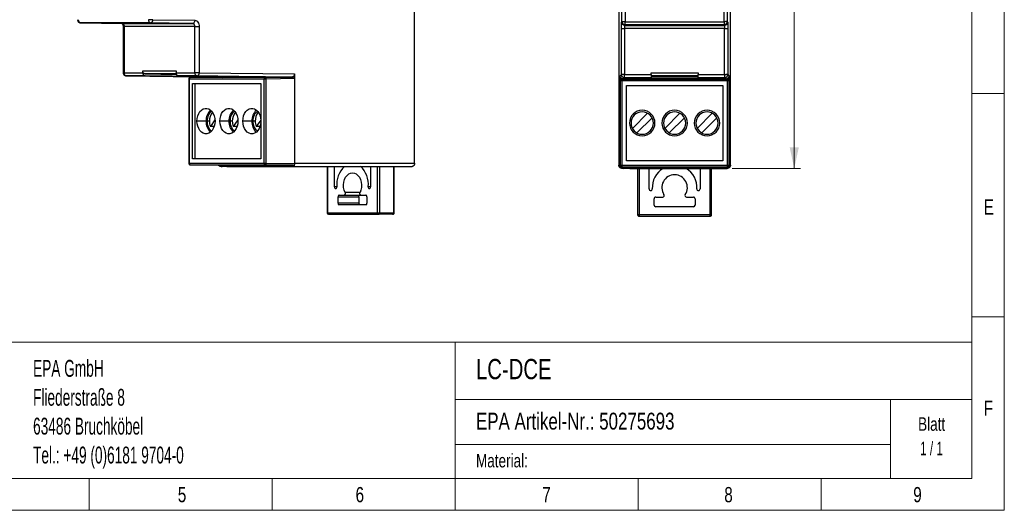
# Model space of a CAD drawing. Header units: millimetres. Extents: x 5 to 292, y 5 to 204.
# Tile 2 of 3: x 138 to 292, y 5 to 82. Entities that reach past the tile are written whole.
import ezdxf

# ---------------------------------------------------------------- set-up
doc = ezdxf.new("R2010")
doc.units = ezdxf.units.MM
doc.styles.add('SLDTEXTSTYLE0', font='TXT', dxfattribs={"width": 0.75})
doc.styles.add('SLDTEXTSTYLE1', font='TXT', dxfattribs={"width": 0.605})
doc.styles.add('SLDTEXTSTYLE2', font='TXT', dxfattribs={"width": 0.65})
doc.dimstyles.new('SLDDIMSTYLE0', dxfattribs={"dimtxt": 3.5, "dimasz": 3.302, "dimexe": 0, "dimexo": 0.0625, "dimgap": 0.875, "dimtad": 1, "dimrnd": 1e-09, "dimzin": 12, "dimdsep": 46, "dimtxsty": 'SLDTEXTSTYLE0', "dimsah": 1, "dimcen": 0.09, "dimadec": 0, "dimazin": 3, "dimtfac": 1, "dimtofl": 0, "dimtmove": 0, "dimatfit": 3, "dimfxl": 0, "dimfrac": 2, "dimtolj": 1, "dimtzin": 12, "dimarcsym": 0})

# ---------------------------------------------------------------- blocks, each defined once
blk = doc.blocks.new('SW_NOTE_0')
at = {"color": 0, "linetype": 'Continuous', "lineweight": 0, "attachment_point": 1, "style": 'SLDTEXTSTYLE1'}
for s, insert, char_height in [('EPA GmbH', (0, 3.41), 2.646), ('Fliederstraße 8', (0, -1.12), 2.6458), ('63486 Bruchköbel', (0, -5.64), 2.6458), ('Tel.: +49 (0)6181 9704-0', (0, -10.17), 2.6458)]:
    blk.add_mtext(s, dxfattribs=dict(at, insert=insert, char_height=char_height))
blk = doc.blocks.new('SW_NOTE_0_1')
at = {"color": 0, "linetype": 'Continuous', "lineweight": 0, "char_height": 2.117, "attachment_point": 2}
for s, insert, style in [('Blatt', (2.98, 2.73), 'SLDTEXTSTYLE0'), ('1 / 1', (2.96, -1.09), 'SLDTEXTSTYLE2')]:
    blk.add_mtext(s, dxfattribs=dict(at, insert=insert, style=style))
blk = doc.blocks.new('_D_9')
at = {"color": 7, "linetype": 'Continuous', "lineweight": 0}
for p, q in [((249.92, 148.87), (260.43, 148.87)), ((259.43, 148.87), (259.43, 58.87)), ((249.7, 58.87), (260.43, 58.87))]:
    blk.add_line(p, q, dxfattribs=at)
at = {"color": 7, "linetype": 'Continuous', "lineweight": 18}
for points in [[(259.43, 148.87), (258.71, 145.57), (260.15, 145.57)], [(259.43, 58.87), (260.15, 62.17), (258.71, 62.17)]]:
    blk.add_solid(points, dxfattribs=at)
at = {"color": 7, "linetype": 'Continuous', "lineweight": 18, "insert": (254.92, 98.05), "char_height": 3.5, "attachment_point": 1, "rotation": 90, "style": 'SLDTEXTSTYLE0'}
blk.add_mtext('90,00', dxfattribs=at)

msp = doc.modelspace()

# ---------------------------------------------------------------- linework, layer by layer
at = {"color": 8, "linetype": 'Continuous', "lineweight": 18}
for p, q in [((292.364, 203.875), (292.364, 5.304)), ((287.297, 10.304), (287.297, 198.875)), ((287.297, 70.594), (292.364, 70.594)), ((287.297, 35.594), (292.364, 35.594)), ((10.486, 31.628), (287.297, 31.628)), ((206.255, 31.628), (206.255, 10.304)), ((206.255, 22.674), (287.297, 22.674)), ((274.51, 22.674), (274.51, 10.304)), ((206.255, 15.617), (274.51, 15.617)), ((10.486, 10.304), (287.297, 10.304)), ((148.892, 10.304), (148.892, 5.304)), ((177.564, 10.304), (177.564, 5.304)), ((206.264, 10.304), (206.264, 5.304)), ((234.964, 10.304), (234.964, 5.304)), ((263.664, 10.304), (263.664, 5.304)), ((5.419, 5.304), (292.364, 5.304))]:
    msp.add_line(p, q, dxfattribs=at)
at = {"color": 7, "linetype": 'Continuous', "lineweight": 25}
for p, q in [((232.424, 81.854), (232.424, 125.885)), ((232.924, 125.885), (232.924, 81.854)), ((248.421, 81.854), (248.421, 125.885)), ((248.921, 125.885), (248.921, 81.854)), ((199.897, 59.677), (199.897, 84.739)), ((231.923, 84.432), (231.923, 59.369)), ((249.423, 59.369), (249.423, 84.432)), ((158.881, 82.162), (165.449, 82.081)), ((232.344, 81.774), (232.424, 81.854)), ((232.428, 81.854), (232.424, 81.854)), ((232.924, 81.854), (232.428, 81.854)), ((232.924, 81.854), (248.421, 81.854)), ((248.892, 81.708), (248.921, 81.854)), ((248.921, 81.854), (249.001, 81.774)), ((158.527, 81.662), (147.57, 81.662)), ((147.57, 81.662), (154.024, 81.581)), ((154.024, 81.581), (165.096, 81.581)), ((154.222, 81.089), (154.222, 73.859)), ((165.452, 81.081), (154.369, 81.081)), ((154.369, 81.081), (154.369, 73.859)), ((165.452, 73.859), (165.452, 81.081)), ((166.156, 81.081), (166.156, 73.859)), ((232.335, 73.552), (232.335, 80.774)), ((248.51, 80.774), (232.835, 80.774)), ((232.835, 80.774), (232.835, 73.552)), ((232.924, 81.354), (232.844, 81.274)), ((232.844, 81.274), (248.501, 81.274)), ((248.421, 81.354), (232.924, 81.354)), ((248.421, 81.354), (248.512, 81.372)), ((248.51, 73.552), (248.51, 80.774)), ((249.01, 80.774), (249.01, 73.552)), ((157.294, 74.159), (162.527, 74.159)), ((157.294, 73.859), (157.294, 74.159)), ((162.527, 74.159), (162.527, 73.859)), ((154.223, 73.859), (154.222, 73.859)), ((154.369, 73.859), (157.294, 73.859)), ((154.719, 73.359), (169.372, 73.177)), ((157.645, 73.359), (154.719, 73.359)), ((157.645, 73.659), (162.587, 73.598)), ((170.305, 73.203), (157.645, 73.359)), ((162.527, 73.859), (165.452, 73.859)), ((165.803, 73.359), (162.877, 73.359)), ((162.877, 73.359), (175.538, 73.203)), ((164.507, 72.872), (164.507, 59.681)), ((164.581, 72.872), (164.581, 59.681)), ((176.312, 72.872), (164.581, 72.872)), ((164.755, 73.122), (164.678, 73.109)), ((169.138, 73.177), (164.756, 73.122)), ((176.487, 73.122), (164.756, 73.122)), ((166.156, 73.859), (181.067, 73.677)), ((169.018, 73.175), (169.018, 73.181)), ((171.684, 73.177), (169.138, 73.177)), ((169.938, 73.177), (169.372, 73.177)), ((169.739, 73.129), (173.764, 73.177)), ((172.568, 73.129), (169.739, 73.129)), ((170.305, 73.267), (170.305, 73.203)), ((175.538, 73.203), (170.305, 73.203)), ((171.33, 73.177), (178.755, 73.177)), ((173.764, 73.177), (171.684, 73.177)), ((176.321, 73.177), (172.568, 73.129)), ((173.764, 73.144), (173.764, 73.177)), ((173.764, 73.177), (173.982, 73.177)), ((173.982, 73.177), (176.103, 73.177)), ((176.103, 73.177), (176.321, 73.177)), ((176.312, 59.681), (176.312, 72.872)), ((176.486, 72.872), (176.312, 72.872)), ((178.401, 73.177), (176.321, 73.177)), ((176.664, 72.872), (176.486, 72.872)), ((176.487, 73.122), (180.947, 73.177)), ((181.124, 72.927), (176.664, 72.872)), ((176.664, 59.681), (176.664, 72.872)), ((180.947, 73.177), (178.401, 73.177)), ((180.148, 73.177), (180.713, 73.177)), ((181.067, 73.677), (181.067, 73.105)), ((181.124, 59.627), (181.124, 72.927)), ((232.127, 72.565), (232.073, 72.619)), ((232.073, 72.619), (232.073, 59.319)), ((232.377, 72.565), (232.127, 72.565)), ((232.127, 72.565), (232.127, 59.374)), ((232.153, 73.369), (232.335, 73.552)), ((232.153, 72.803), (232.153, 73.369)), ((232.323, 72.869), (232.377, 72.815)), ((235.923, 72.869), (232.323, 72.869)), ((232.339, 73.552), (232.335, 73.552)), ((232.835, 73.552), (232.339, 73.552)), ((232.376, 72.814), (232.37, 72.814)), ((232.377, 72.815), (232.377, 72.79)), ((248.968, 72.815), (232.377, 72.815)), ((232.377, 72.79), (232.377, 72.565)), ((248.968, 72.565), (232.377, 72.565)), ((232.377, 72.565), (232.377, 59.374)), ((232.835, 73.052), (232.653, 72.869)), ((233.453, 72.869), (232.653, 72.869)), ((232.835, 73.552), (236.973, 73.552)), ((236.973, 73.052), (232.835, 73.052)), ((235.422, 72.869), (245.923, 72.869)), ((238.865, 72.869), (235.923, 72.869)), ((236.973, 73.852), (244.373, 73.852)), ((236.973, 73.552), (236.973, 73.852)), ((244.373, 73.352), (236.973, 73.352)), ((236.973, 73.195), (244.373, 73.195)), ((236.973, 72.895), (236.973, 73.052)), ((244.373, 72.895), (236.973, 72.895)), ((238.673, 72.821), (238.865, 72.869)), ((242.673, 72.821), (238.673, 72.821)), ((238.865, 72.821), (238.865, 72.869)), ((238.865, 72.869), (239.173, 72.869)), ((239.173, 72.869), (242.173, 72.869)), ((242.173, 72.869), (242.481, 72.869)), ((242.481, 72.869), (242.673, 72.821)), ((245.423, 72.869), (242.481, 72.869)), ((242.481, 72.869), (242.481, 72.821)), ((244.373, 73.852), (244.373, 73.552)), ((244.373, 73.552), (248.51, 73.552)), ((248.51, 73.052), (244.373, 73.052)), ((244.373, 73.052), (244.373, 72.895)), ((249.023, 72.869), (245.423, 72.869)), ((247.892, 72.869), (248.692, 72.869)), ((248.51, 73.052), (248.601, 73.07)), ((248.968, 72.815), (249.023, 72.869)), ((248.968, 72.79), (248.968, 72.815)), ((248.968, 72.565), (248.968, 72.79)), ((249.143, 72.565), (248.968, 72.565)), ((248.968, 59.374), (248.968, 72.565)), ((248.981, 73.406), (249.01, 73.552)), ((249.01, 73.552), (249.192, 73.369)), ((249.218, 72.565), (249.143, 72.565)), ((249.192, 73.369), (249.192, 72.803)), ((249.273, 72.619), (249.218, 72.565)), ((249.218, 59.374), (249.218, 72.565)), ((249.273, 59.319), (249.273, 72.619)), ((165.112, 72.177), (175.78, 72.177)), ((165.112, 60.377), (165.112, 72.177)), ((165.466, 72.177), (165.466, 60.377)), ((175.78, 72.177), (175.78, 60.377)), ((233.129, 60.069), (233.129, 71.869)), ((233.129, 71.869), (248.216, 71.869)), ((248.216, 71.869), (248.216, 60.069)), ((168.615, 66.474), (167.887, 65.444)), ((172.207, 66.474), (171.479, 65.444)), ((175.78, 66.447), (175.071, 65.444)), ((236.425, 67.509), (234.053, 65.137)), ((234.76, 64.43), (237.132, 66.801)), ((241.505, 67.509), (239.133, 65.137)), ((239.84, 64.43), (242.212, 66.801)), ((246.585, 67.509), (244.213, 65.137)), ((244.92, 64.43), (247.292, 66.801)), ((167.208, 66.277), (165.794, 66.277)), ((167.738, 66.277), (167.385, 66.277)), ((168.494, 65.444), (167.887, 65.444)), ((170.8, 66.277), (169.386, 66.277)), ((171.33, 66.277), (170.977, 66.277)), ((172.086, 65.444), (171.479, 65.444)), ((174.392, 66.277), (172.978, 66.277)), ((174.922, 66.277), (174.569, 66.277)), ((175.678, 65.444), (175.071, 65.444)), ((175.78, 60.377), (165.112, 60.377)), ((164.581, 59.681), (176.312, 59.681)), ((164.756, 59.431), (176.487, 59.431)), ((164.756, 59.431), (169.138, 59.377)), ((169.138, 59.377), (170.164, 59.377)), ((170.447, 59.177), (169.722, 59.177)), ((170.164, 59.377), (179.922, 59.377)), ((170.447, 59.177), (180.346, 59.177)), ((176.312, 59.681), (176.664, 59.681)), ((180.947, 59.377), (176.487, 59.431)), ((176.664, 59.681), (181.124, 59.627)), ((179.922, 59.377), (180.947, 59.377)), ((180.346, 59.177), (181.07, 59.177)), ((181.07, 59.177), (199.544, 59.177)), ((181.07, 59.177), (190.458, 59.177)), ((186.177, 59.177), (186.177, 51.927)), ((187.346, 55.96), (187.346, 59.177)), ((193.003, 59.177), (193.003, 55.961)), ((196.718, 51.923), (196.718, 59.177)), ((232.073, 59.319), (232.127, 59.374)), ((232.127, 59.374), (232.377, 59.374)), ((232.377, 59.124), (232.323, 59.069)), ((232.323, 59.069), (233.773, 59.069)), ((232.377, 59.374), (232.377, 59.124)), ((232.377, 59.374), (248.968, 59.374)), ((232.377, 59.124), (248.968, 59.124)), ((232.649, 58.869), (232.423, 58.869)), ((233.673, 58.869), (232.649, 58.869)), ((248.216, 60.069), (233.129, 60.069)), ((233.673, 58.869), (247.673, 58.869)), ((233.773, 59.069), (247.573, 59.069)), ((234.873, 58.869), (234.873, 51.619)), ((236.673, 55.653), (236.673, 58.869)), ((244.673, 58.869), (244.673, 55.654)), ((246.473, 51.619), (246.473, 58.869)), ((247.573, 59.069), (249.023, 59.069)), ((247.673, 58.869), (248.697, 58.869)), ((248.697, 58.869), (248.923, 58.869)), ((248.968, 59.124), (248.968, 59.374)), ((248.968, 59.374), (249.218, 59.374)), ((249.023, 59.069), (248.968, 59.124)), ((249.218, 59.374), (249.273, 59.319)), ((187.527, 55.71), (187.523, 55.71)), ((192.826, 55.711), (192.822, 55.711)), ((187.912, 53.427), (187.912, 54.427)), ((187.912, 54.427), (191.165, 54.427)), ((188.089, 54.677), (188.852, 54.677)), ((188.852, 54.677), (191.498, 54.677)), ((191.165, 54.427), (191.165, 53.427)), ((191.498, 54.677), (192.261, 54.677)), ((192.437, 54.427), (192.437, 53.427)), ((236.929, 55.403), (236.923, 55.403)), ((237.473, 53.119), (237.473, 54.119)), ((237.723, 54.369), (238.802, 54.369)), ((242.543, 54.369), (243.623, 54.369)), ((243.873, 54.119), (243.873, 53.119)), ((244.423, 55.404), (244.416, 55.404)), ((191.165, 53.427), (187.912, 53.427)), ((192.261, 53.177), (188.089, 53.177)), ((243.623, 52.869), (237.723, 52.869)), ((186.25, 51.927), (194.099, 51.927)), ((186.427, 51.677), (194.276, 51.677)), ((194.099, 51.927), (194.453, 51.927)), ((196.468, 51.677), (194.276, 51.677)), ((194.453, 51.927), (196.645, 51.927)), ((234.873, 51.619), (235.123, 51.619)), ((235.123, 51.619), (235.123, 51.369)), ((235.123, 51.619), (246.223, 51.619)), ((235.123, 51.369), (246.223, 51.369)), ((246.223, 51.369), (246.223, 51.619)), ((246.223, 51.619), (246.473, 51.619))]:
    msp.add_line(p, q, dxfattribs=at)
at = {"color": 8, "linetype": 'Continuous', "lineweight": 25}
for p, q in [((154.369, 73.859), (154.223, 73.859)), ((162.558, 73.659), (157.645, 73.659)), ((164.581, 72.872), (164.507, 72.872)), ((164.507, 59.681), (164.581, 59.681)), ((181.124, 59.677), (199.897, 59.677)), ((186.25, 59.177), (186.25, 51.927)), ((194.099, 51.927), (194.099, 59.177)), ((194.453, 51.927), (194.453, 59.177)), ((196.645, 51.927), (196.645, 59.177)), ((231.923, 59.369), (232.073, 59.369)), ((235.123, 58.869), (235.123, 51.619)), ((246.223, 51.619), (246.223, 58.869)), ((249.273, 59.369), (249.423, 59.369)), ((187.703, 55.96), (187.346, 55.96)), ((193.003, 55.975), (192.645, 55.975)), ((191.351, 55.065), (188.999, 55.065)), ((186.177, 51.927), (186.25, 51.927))]:
    msp.add_line(p, q, dxfattribs=at)
at = {"color": 7, "linetype": 'Continuous', "lineweight": 25, "flags": 128}
for points in [[(147.51, 81.669), (147.527, 81.665), (147.57, 81.662)], [(165.096, 81.581), (161.417, 81.626), (158.527, 81.662)], [(248.501, 81.274), (248.456, 81.319), (248.421, 81.354)], [(154.66, 73.366), (154.677, 73.363), (154.719, 73.359)], [(180.713, 73.177), (172.363, 73.279), (165.803, 73.359)], [(248.692, 72.869), (248.59, 72.971), (248.51, 73.052)], [(165.794, 66.277), (165.825, 66.692), (165.916, 67.09), (166.064, 67.452), (166.262, 67.763), (166.501, 68.009), (166.771, 68.179), (167.06, 68.266), (167.356, 68.266), (167.645, 68.179), (167.915, 68.009), (168.154, 67.763), (168.352, 67.452), (168.5, 67.09), (168.591, 66.692), (168.622, 66.277)], [(169.386, 66.277), (169.417, 66.692), (169.508, 67.09), (169.656, 67.452), (169.854, 67.763), (170.093, 68.009), (170.363, 68.179), (170.652, 68.266), (170.948, 68.266), (171.237, 68.179), (171.507, 68.009), (171.746, 67.763), (171.944, 67.452), (172.092, 67.09), (172.183, 66.692), (172.214, 66.277)], [(172.978, 66.277), (173.009, 66.692), (173.1, 67.09), (173.248, 67.452), (173.446, 67.763), (173.685, 68.009), (173.955, 68.179), (174.244, 68.266), (174.54, 68.266), (174.829, 68.179), (175.099, 68.009), (175.338, 67.763), (175.536, 67.452), (175.684, 67.09), (175.775, 66.692), (175.78, 66.658)], [(168.622, 66.277), (168.591, 65.861), (168.5, 65.463), (168.352, 65.101), (168.154, 64.79), (167.915, 64.545), (167.645, 64.374), (167.356, 64.288), (167.06, 64.288), (166.771, 64.374), (166.501, 64.545), (166.262, 64.79), (166.064, 65.101), (165.916, 65.463), (165.825, 65.861), (165.794, 66.277)], [(172.214, 66.277), (172.183, 65.861), (172.092, 65.463), (171.944, 65.101), (171.746, 64.79), (171.507, 64.545), (171.237, 64.374), (170.948, 64.288), (170.652, 64.288), (170.363, 64.374), (170.093, 64.545), (169.854, 64.79), (169.656, 65.101), (169.508, 65.463), (169.417, 65.861), (169.386, 66.277)], [(175.78, 65.895), (175.775, 65.861), (175.684, 65.463), (175.536, 65.101), (175.338, 64.79), (175.099, 64.545), (174.829, 64.374), (174.54, 64.288), (174.244, 64.288), (173.955, 64.374), (173.685, 64.545), (173.446, 64.79), (173.248, 65.101), (173.1, 65.463), (173.009, 65.861), (172.978, 66.277)], [(232.127, 59.374), (232.132, 59.325), (232.142, 59.29)], [(188.999, 55.065), (188.858, 55.448), (188.778, 55.864), (188.763, 56.294), (188.814, 56.719), (188.927, 57.119), (189.099, 57.475), (189.321, 57.771), (189.583, 57.993), (189.872, 58.13), (190.175, 58.177)], [(190.175, 58.177), (190.478, 58.13), (190.767, 57.993), (191.028, 57.771), (191.25, 57.475), (191.422, 57.119), (191.536, 56.719), (191.586, 56.294), (191.571, 55.864), (191.492, 55.448), (191.351, 55.065)], [(188.999, 55.065), (189.02, 55.005), (189.028, 54.939), (189.024, 54.872), (189.008, 54.809), (188.98, 54.754), (188.943, 54.712), (188.899, 54.686), (188.852, 54.677)], [(191.498, 54.677), (191.45, 54.686), (191.407, 54.712), (191.37, 54.754), (191.342, 54.809), (191.325, 54.872), (191.321, 54.939), (191.33, 55.005), (191.351, 55.065)]]:
    msp.add_lwpolyline(points, dxfattribs=at)
at = {"color": 7, "linetype": 'Continuous', "lineweight": 25}
for centre, radius, start, end in [((232.924, 81.854), 0.5, 180.00448, 214.95754), ((232.925, 81.854), 0.5, 214.95687, 234.53769), ((164.852, 72.886), 0.272, 128.93491, 182.99763), ((164.759, 72.986), 0.136, 91.32934, 124.86986), ((176.584, 72.886), 0.272, 128.93491, 182.99763), ((176.491, 72.986), 0.136, 91.32934, 124.86986), ((181.037, 74.51), 4.835, 196.9895, 198.27366), ((194.866, 79.007), 19.377, 198.07817, 198.45905), ((176.442, 72.902), 0.224, 352.26264, 78.26599), ((232.377, 72.565), 0.25, 114.41667, 179.99438), ((232.377, 72.565), 0.25, 90.00398, 114.41877), ((232.323, 72.669), 0.133, 66.00167, 111.74488), ((232.835, 73.552), 0.5, 180.00477, 214.95759), ((232.835, 73.552), 0.5, 214.95687, 234.53769), ((248.968, 72.565), 0.25, 0.00493, 89.99491), ((248.856, 72.538), 0.276, 32.70895, 66.06398), ((248.781, 72.477), 0.372, 13.55969, 34.25472), ((169.466, 66.365), 2.26, 133.34662, 182.23803), ((173.059, 66.365), 2.26, 133.34666, 182.23796), ((176.651, 66.365), 2.26, 133.34663, 182.23798), ((235.593, 65.969), 2, 0, 180), ((240.673, 65.969), 2, 0, 180), ((245.753, 65.969), 2, 0, 180), ((169.304, 66.368), 1.921, 129.53905, 182.73878), ((169.804, 66.335), 2.066, 139.84752, 181.61286), ((172.896, 66.368), 1.921, 129.53904, 182.73883), ((173.396, 66.335), 2.066, 139.84748, 181.61294), ((176.488, 66.368), 1.921, 129.53904, 182.73879), ((176.988, 66.335), 2.066, 139.84752, 181.61288), ((235.593, 65.969), 1.75, 0, 180), ((240.673, 65.969), 1.75, 0, 180), ((245.753, 65.969), 1.75, 0, 180), ((169.43, 66.173), 2.224, 177.33639, 227.07887), ((169.269, 66.169), 1.887, 176.73729, 230.98479), ((170.082, 66.266), 2.344, 179.75264, 200.53489), ((173.022, 66.173), 2.224, 177.33644, 227.07886), ((172.861, 66.169), 1.887, 176.73724, 230.9848), ((173.674, 66.266), 2.344, 179.75251, 200.53503), ((176.614, 66.173), 2.224, 177.33641, 227.07889), ((176.453, 66.169), 1.887, 176.73727, 230.9848), ((177.266, 66.266), 2.344, 179.7526, 200.53494), ((235.593, 65.969), 2, 180, 0), ((235.593, 65.969), 1.75, 180, 0), ((240.673, 65.969), 2, 180, 0), ((240.673, 65.969), 1.75, 180, 0), ((245.753, 65.969), 2, 180, 0), ((245.753, 65.969), 1.75, 180, 0), ((164.802, 59.65), 0.224, 172.07621, 257.9815), ((176.534, 59.65), 0.224, 172.07621, 257.9815), ((176.442, 59.651), 0.224, 281.73449, 7.73728), ((191.753, 56.286), 4.062, 134.63414, 184.40596), ((188.761, 56.344), 3.902, 354.57247, 47.21474), ((240.673, 55.869), 3.5, 121.00272, 183.31227), ((240.673, 55.869), 3.5, 356.7045, 58.99728), ((248.968, 59.374), 0.25, 270.00552, 359.99507), ((240.673, 55.869), 2, 90, 213.74899), ((240.673, 55.869), 2, 326.25101, 90), ((238.802, 54.619), 0.25, 270, 33.74899), ((242.543, 54.619), 0.25, 146.25101, 270), ((188.133, 53.395), 0.223, 171.95045, 258.57813), ((191.386, 53.395), 0.223, 171.95045, 258.57813), ((192.216, 53.395), 0.223, 281.42182, 8.0495), ((237.723, 53.119), 0.25, 180, 270), ((243.623, 53.119), 0.25, 270, 0), ((186.427, 51.927), 0.25, 180, 270), ((186.471, 51.895), 0.223, 171.95013, 258.57855), ((194.32, 51.895), 0.223, 171.95013, 258.57855)]:
    msp.add_arc(centre, radius, start, end, dxfattribs=at)
at = {"color": 8, "linetype": 'Continuous', "lineweight": 25}
for centre, radius, start, end in [((232.924, 81.854), 0.5, 234.53676, 269.99574), ((164.726, 73.115), 0.0479, 187.18697, 201.48262), ((232.835, 73.552), 0.5, 234.53676, 269.99574), ((232.377, 59.374), 0.25, 199.66469, 269.99238)]:
    msp.add_arc(centre, radius, start, end, dxfattribs=at)
at = {"color": 7, "linetype": 'Continuous', "lineweight": 25}
for points, knots in [([(147.08, 82.161), (147.078, 82.137), (147.074, 82.079), (147.102, 81.986), (147.15, 81.885), (147.227, 81.794), (147.326, 81.721), (147.441, 81.673), (147.522, 81.666), (147.561, 81.662)], [0, 0, 0, 0, 0.0939699, 0.2259847, 0.3706693, 0.5250622, 0.6848507, 0.844881, 1, 1, 1, 1]), ([(147.57, 81.662), (147.557, 81.662), (147.53, 81.664), (147.488, 81.675), (147.438, 81.697), (147.379, 81.738), (147.326, 81.799), (147.277, 81.88), (147.242, 81.972), (147.222, 82.072), (147.22, 82.135), (147.219, 82.162)], [0, 0, 0, 0, 0.0703104, 0.1462252, 0.228384, 0.3547401, 0.5001149, 0.6024781, 0.7599124, 0.8978595, 1, 1, 1, 1]), ([(158.177, 82.162), (158.177, 82.145), (158.179, 82.083), (158.2, 81.955), (158.261, 81.825), (158.337, 81.738), (158.402, 81.692), (158.465, 81.667), (158.507, 81.663), (158.527, 81.662)], [0, 0, 0, 0, 0.063138, 0.2402737, 0.4992223, 0.6431369, 0.7713892, 0.8921762, 1, 1, 1, 1]), ([(158.881, 82.162), (158.868, 82.162), (158.84, 82.162), (158.791, 82.162), (158.725, 82.162), (158.637, 82.162), (158.531, 82.161), (158.414, 82.162), (158.289, 82.161), (158.216, 82.161), (158.177, 82.162)], [0, 0, 0, 0, 0.0692891, 0.1449502, 0.2267743, 0.3550621, 0.5004241, 0.6356085, 0.8044031, 1, 1, 1, 1]), ([(158.527, 81.662), (158.544, 81.663), (158.576, 81.664), (158.619, 81.678), (158.672, 81.703), (158.725, 81.744), (158.769, 81.797), (158.797, 81.839), (158.826, 81.892), (158.854, 81.965), (158.876, 82.063), (158.879, 82.126), (158.881, 82.162)], [0, 0, 0, 0, 0.0935447, 0.1734914, 0.2401554, 0.3941533, 0.5000469, 0.5530499, 0.6081292, 0.7600527, 0.8637965, 1, 1, 1, 1]), ([(165.449, 82.081), (165.637, 82.079), (165.817, 81.972), (166.082, 81.598), (166.156, 81.342), (166.156, 81.081)], [0, 0, 0, 0, 0.5, 0.5, 1, 1, 1, 1]), ([(232.924, 81.354), (232.924, 81.355), (232.924, 81.356), (232.924, 81.367), (232.924, 81.389), (232.924, 81.431), (232.925, 81.492), (232.924, 81.573), (232.925, 81.665), (232.925, 81.765), (232.925, 81.828), (232.924, 81.854)], [0, 0, 0, 0, 0.0703104, 0.1462252, 0.228384, 0.3547401, 0.5001149, 0.6024781, 0.7599124, 0.8978595, 1, 1, 1, 1]), ([(248.421, 81.854), (248.421, 81.838), (248.422, 81.775), (248.42, 81.648), (248.421, 81.518), (248.42, 81.431), (248.42, 81.385), (248.42, 81.359), (248.421, 81.356), (248.421, 81.354)], [0, 0, 0, 0, 0.063138, 0.2402737, 0.4992223, 0.6431369, 0.7713892, 0.8921762, 1, 1, 1, 1]), ([(248.921, 81.854), (248.92, 81.854), (248.919, 81.854), (248.908, 81.855), (248.886, 81.855), (248.845, 81.855), (248.778, 81.854), (248.686, 81.855), (248.567, 81.854), (248.472, 81.854), (248.421, 81.854)], [0, 0, 0, 0, 0.0692891, 0.1449502, 0.2267743, 0.3550621, 0.5004241, 0.6356085, 0.8044031, 1, 1, 1, 1]), ([(248.422, 81.354), (248.44, 81.356), (248.482, 81.359), (248.572, 81.39), (248.668, 81.438), (248.766, 81.505), (248.843, 81.598), (248.906, 81.726), (248.915, 81.806), (248.921, 81.853)], [0, 0, 0, 0, 0.1051479, 0.234359, 0.3759778, 0.486849, 0.6618846, 0.8050716, 1, 1, 1, 1]), ([(154.024, 81.581), (154.024, 81.581), (154.05, 81.578), (154.101, 81.52), (154.156, 81.426), (154.191, 81.329), (154.217, 81.213), (154.221, 81.126), (154.222, 81.081)], [0, 0, 0, 0, 0.0055033, 0.309331, 0.4711712, 0.639979, 0.816176, 1, 1, 1, 1]), ([(154.024, 81.581), (154.041, 81.58), (154.072, 81.578), (154.118, 81.563), (154.161, 81.54), (154.2, 81.511), (154.235, 81.477), (154.266, 81.438), (154.293, 81.395), (154.315, 81.351), (154.333, 81.305), (154.347, 81.259), (154.357, 81.213), (154.364, 81.167), (154.368, 81.124), (154.369, 81.095), (154.369, 81.081)], [0, 0, 0, 0, 0.0892616, 0.1757808, 0.25955728, 0.3405907, 0.41888075, 0.49442715, 0.56722963, 0.63728795, 0.70460188, 0.76917124, 0.83099584, 0.89007557, 0.94641031, 1, 1, 1, 1]), ([(165.096, 81.581), (165.189, 81.58), (165.282, 81.526), (165.414, 81.341), (165.452, 81.211), (165.452, 81.081)], [0, 0, 0, 0, 0.5, 0.5, 1, 1, 1, 1]), ([(232.335, 80.774), (232.335, 81.037), (232.336, 81.29), (232.34, 81.665), (232.342, 81.771), (232.344, 81.774)], [0, 0, 0, 0, 0.5, 0.5, 1, 1, 1, 1]), ([(232.636, 81.448), (232.664, 81.43), (232.723, 81.391), (232.827, 81.36), (232.9, 81.357), (232.936, 81.355)], [0, 0, 0, 0, 0.3137572, 0.6684093, 1, 1, 1, 1]), ([(232.844, 81.274), (232.844, 81.273), (232.843, 81.27), (232.842, 81.255), (232.841, 81.233), (232.84, 81.204), (232.839, 81.169), (232.838, 81.13), (232.838, 81.088), (232.837, 81.043), (232.837, 80.997), (232.836, 80.951), (232.836, 80.905), (232.836, 80.86), (232.835, 80.816), (232.835, 80.788), (232.835, 80.774)], [0, 0, 0, 0, 0.0892616, 0.1757808, 0.25955728, 0.3405907, 0.41888075, 0.49442715, 0.56722963, 0.63728795, 0.70460188, 0.76917124, 0.83099584, 0.89007557, 0.94641031, 1, 1, 1, 1]), ([(248.501, 81.274), (248.503, 81.273), (248.506, 81.218), (248.509, 81.033), (248.51, 80.904), (248.51, 80.774)], [0, 0, 0, 0, 0.5, 0.5, 1, 1, 1, 1]), ([(249.001, 81.774), (249.003, 81.771), (249.006, 81.665), (249.009, 81.291), (249.01, 81.035), (249.01, 80.774)], [0, 0, 0, 0, 0.5, 0.5, 1, 1, 1, 1]), ([(157.645, 73.659), (157.627, 73.66), (157.592, 73.663), (157.541, 73.681), (157.491, 73.708), (157.442, 73.75), (157.394, 73.807), (157.352, 73.88), (157.319, 73.966), (157.298, 74.061), (157.295, 74.126), (157.294, 74.159)], [0, 0, 0, 0, 0.0948718, 0.189093, 0.2846674, 0.3885532, 0.5000904, 0.6208152, 0.7500152, 0.8722266, 1, 1, 1, 1]), ([(154.23, 73.859), (154.228, 73.835), (154.224, 73.777), (154.252, 73.683), (154.3, 73.583), (154.377, 73.491), (154.476, 73.418), (154.591, 73.37), (154.671, 73.363), (154.711, 73.36)], [0, 0, 0, 0, 0.0939701, 0.2259858, 0.3706701, 0.5250628, 0.6848482, 0.8448783, 1, 1, 1, 1]), ([(154.719, 73.359), (154.706, 73.36), (154.679, 73.361), (154.638, 73.372), (154.587, 73.394), (154.529, 73.436), (154.475, 73.497), (154.427, 73.578), (154.392, 73.67), (154.372, 73.77), (154.37, 73.832), (154.369, 73.859)], [0, 0, 0, 0, 0.0703104, 0.1462252, 0.228384, 0.3547401, 0.5001149, 0.6024781, 0.7599124, 0.8978595, 1, 1, 1, 1]), ([(157.294, 73.859), (157.295, 73.834), (157.297, 73.785), (157.309, 73.713), (157.328, 73.641), (157.357, 73.571), (157.396, 73.503), (157.448, 73.443), (157.508, 73.396), (157.575, 73.365), (157.621, 73.361), (157.645, 73.359)], [0, 0, 0, 0, 0.0948718, 0.189093, 0.2846674, 0.3885532, 0.5000904, 0.6208152, 0.7500152, 0.8722266, 1, 1, 1, 1]), ([(162.877, 73.359), (162.86, 73.36), (162.825, 73.363), (162.774, 73.381), (162.723, 73.408), (162.674, 73.45), (162.627, 73.507), (162.584, 73.58), (162.552, 73.666), (162.53, 73.761), (162.528, 73.826), (162.527, 73.859)], [0, 0, 0, 0, 0.0948718, 0.189093, 0.2846674, 0.3885532, 0.5000904, 0.6208152, 0.7500152, 0.8722266, 1, 1, 1, 1]), ([(164.674, 73.108), (164.645, 73.094), (164.603, 73.074), (164.556, 73.023), (164.524, 72.97), (164.506, 72.914), (164.509, 72.881), (164.51, 72.872)], [0, 0, 0, 0, 0.31313219, 0.44762349, 0.67144828, 0.91610883, 1, 1, 1, 1]), ([(166.156, 73.859), (166.143, 73.859), (166.115, 73.859), (166.067, 73.86), (166.001, 73.86), (165.913, 73.86), (165.806, 73.859), (165.69, 73.86), (165.565, 73.858), (165.491, 73.859), (165.452, 73.859)], [0, 0, 0, 0, 0.0692891, 0.1449502, 0.2267743, 0.3550621, 0.5004241, 0.6356085, 0.8044031, 1, 1, 1, 1]), ([(165.452, 73.859), (165.453, 73.843), (165.455, 73.78), (165.476, 73.653), (165.536, 73.523), (165.612, 73.436), (165.677, 73.39), (165.741, 73.364), (165.783, 73.361), (165.803, 73.359)], [0, 0, 0, 0, 0.063138, 0.2402737, 0.4992223, 0.6431369, 0.7713892, 0.8921762, 1, 1, 1, 1]), ([(165.803, 73.359), (165.82, 73.36), (165.852, 73.362), (165.895, 73.376), (165.947, 73.401), (166.001, 73.442), (166.045, 73.495), (166.073, 73.536), (166.101, 73.59), (166.129, 73.662), (166.151, 73.76), (166.154, 73.823), (166.156, 73.859)], [0, 0, 0, 0, 0.0935447, 0.1734914, 0.2401554, 0.3941533, 0.5000469, 0.5530499, 0.6081292, 0.7600527, 0.8637966, 1, 1, 1, 1]), ([(181.067, 73.677), (181.066, 73.652), (181.064, 73.602), (181.052, 73.529), (181.033, 73.457), (181.004, 73.387), (180.963, 73.319), (180.912, 73.259), (180.851, 73.213), (180.783, 73.182), (180.737, 73.178), (180.713, 73.177)], [0, 0, 0, 0, 0.094874, 0.1890874, 0.2846665, 0.3885463, 0.5000826, 0.6208068, 0.7500063, 0.8722214, 1, 1, 1, 1]), ([(181.124, 72.927), (181.124, 72.986), (181.106, 73.055), (181.037, 73.152), (180.989, 73.177), (180.947, 73.177)], [0, 0, 0, 0, 0.5, 0.5, 1, 1, 1, 1]), ([(232.323, 72.869), (232.264, 72.869), (232.195, 72.845), (232.097, 72.747), (232.073, 72.678), (232.073, 72.619)], [0, 0, 0, 0, 0.5, 0.5, 1, 1, 1, 1]), ([(232.653, 72.869), (232.594, 72.869), (232.531, 72.88), (232.407, 72.929), (232.348, 72.967), (232.251, 73.064), (232.213, 73.124), (232.164, 73.247), (232.153, 73.31), (232.153, 73.369)], [0, 0, 0, 0, 0.25, 0.25, 0.5, 0.5, 0.75, 0.75, 1, 1, 1, 1]), ([(232.547, 73.146), (232.575, 73.128), (232.634, 73.089), (232.738, 73.057), (232.811, 73.054), (232.847, 73.053)], [0, 0, 0, 0, 0.3137563, 0.6684091, 1, 1, 1, 1]), ([(232.835, 73.052), (232.835, 73.052), (232.835, 73.054), (232.835, 73.065), (232.835, 73.087), (232.835, 73.128), (232.836, 73.19), (232.835, 73.27), (232.836, 73.362), (232.836, 73.463), (232.836, 73.525), (232.835, 73.552)], [0, 0, 0, 0, 0.0703104, 0.1462252, 0.228384, 0.3547401, 0.5001149, 0.6024781, 0.7599124, 0.8978595, 1, 1, 1, 1]), ([(236.973, 73.552), (236.973, 73.527), (236.973, 73.478), (236.973, 73.405), (236.973, 73.334), (236.973, 73.264), (236.973, 73.196), (236.973, 73.135), (236.973, 73.089), (236.973, 73.058), (236.973, 73.054), (236.973, 73.052)], [0, 0, 0, 0, 0.0948718, 0.189093, 0.2846674, 0.3885532, 0.5000904, 0.6208152, 0.7500152, 0.8722266, 1, 1, 1, 1]), ([(244.373, 73.052), (244.373, 73.053), (244.373, 73.056), (244.373, 73.073), (244.373, 73.101), (244.373, 73.143), (244.373, 73.199), (244.373, 73.272), (244.373, 73.358), (244.373, 73.453), (244.373, 73.518), (244.373, 73.552)], [0, 0, 0, 0, 0.0948718, 0.189093, 0.2846674, 0.3885532, 0.5000904, 0.6208152, 0.7500152, 0.8722266, 1, 1, 1, 1]), ([(248.51, 73.552), (248.51, 73.535), (248.511, 73.473), (248.509, 73.345), (248.51, 73.215), (248.509, 73.128), (248.509, 73.083), (248.509, 73.057), (248.51, 73.053), (248.51, 73.052)], [0, 0, 0, 0, 0.063138, 0.2402737, 0.4992223, 0.6431369, 0.7713892, 0.8921762, 1, 1, 1, 1]), ([(249.01, 73.552), (249.009, 73.552), (249.008, 73.552), (248.997, 73.552), (248.975, 73.552), (248.934, 73.552), (248.867, 73.551), (248.775, 73.552), (248.656, 73.551), (248.561, 73.551), (248.51, 73.552)], [0, 0, 0, 0, 0.0692891, 0.1449502, 0.2267743, 0.3550621, 0.5004241, 0.6356085, 0.8044031, 1, 1, 1, 1]), ([(248.511, 73.052), (248.529, 73.053), (248.571, 73.057), (248.661, 73.087), (248.757, 73.135), (248.855, 73.203), (248.932, 73.296), (248.995, 73.424), (249.005, 73.504), (249.01, 73.55)], [0, 0, 0, 0, 0.1051481, 0.2343593, 0.3759783, 0.486851, 0.6618852, 0.8050713, 1, 1, 1, 1]), ([(249.192, 73.369), (249.191, 73.344), (249.189, 73.295), (249.172, 73.222), (249.144, 73.15), (249.103, 73.08), (249.046, 73.012), (248.973, 72.951), (248.886, 72.905), (248.791, 72.874), (248.726, 72.871), (248.692, 72.869)], [0, 0, 0, 0, 0.094874, 0.1890874, 0.2846665, 0.3885463, 0.5000826, 0.6208068, 0.7500063, 0.8722214, 1, 1, 1, 1]), ([(249.273, 72.619), (249.273, 72.678), (249.248, 72.747), (249.151, 72.845), (249.082, 72.869), (249.023, 72.869)], [0, 0, 0, 0, 0.5, 0.5, 1, 1, 1, 1]), ([(164.51, 59.681), (164.511, 59.661), (164.511, 59.61), (164.548, 59.535), (164.611, 59.471), (164.683, 59.441), (164.733, 59.428), (164.753, 59.432), (164.754, 59.432)], [0, 0, 0, 0, 0.1556377, 0.3920275, 0.6209608, 0.8386417, 0.9922112, 1, 1, 1, 1]), ([(169.167, 59.377), (169.202, 59.346), (169.297, 59.263), (169.492, 59.193), (169.646, 59.182), (169.722, 59.177)], [0, 0, 0, 0, 0.2315763, 0.6200784, 1, 1, 1, 1]), ([(170.171, 59.377), (170.179, 59.358), (170.211, 59.284), (170.31, 59.201), (170.401, 59.185), (170.447, 59.177)], [0, 0, 0, 0, 0.14168732, 0.5708438, 1, 1, 1, 1]), ([(180.346, 59.177), (180.3, 59.185), (180.209, 59.201), (180.111, 59.284), (180.079, 59.358), (180.071, 59.377)], [0, 0, 0, 0, 0.4291562, 0.85831268, 1, 1, 1, 1]), ([(180.947, 59.377), (180.989, 59.377), (181.037, 59.401), (181.106, 59.499), (181.124, 59.568), (181.124, 59.627)], [0, 0, 0, 0, 0.5, 0.5, 1, 1, 1, 1]), ([(181.07, 59.177), (181.07, 59.183), (181.069, 59.196), (181.068, 59.29), (181.067, 59.384), (181.067, 59.434), (181.067, 59.45)], [0, 0, 0, 0, 0.3713021, 0.7452303, 0.9158417, 1, 1, 1, 1]), ([(199.897, 59.677), (199.897, 59.654), (199.896, 59.608), (199.886, 59.542), (199.87, 59.479), (199.848, 59.418), (199.816, 59.353), (199.769, 59.286), (199.704, 59.227), (199.628, 59.184), (199.572, 59.179), (199.544, 59.177)], [0, 0, 0, 0, 0.0874923, 0.1728643, 0.2577067, 0.3436397, 0.4322234, 0.5626629, 0.6991264, 0.8470148, 1, 1, 1, 1]), ([(232.423, 58.869), (232.364, 58.869), (232.3, 58.88), (232.177, 58.929), (232.118, 58.967), (232.02, 59.064), (231.982, 59.124), (231.933, 59.247), (231.923, 59.31), (231.923, 59.369)], [0, 0, 0, 0, 0.25, 0.25, 0.5, 0.5, 0.75, 0.75, 1, 1, 1, 1]), ([(232.073, 59.319), (232.073, 59.26), (232.097, 59.191), (232.195, 59.094), (232.264, 59.069), (232.323, 59.069)], [0, 0, 0, 0, 0.5, 0.5, 1, 1, 1, 1]), ([(232.246, 59.082), (232.275, 59.046), (232.345, 58.959), (232.486, 58.885), (232.595, 58.875), (232.649, 58.869)], [0, 0, 0, 0, 0.2567337, 0.6325166, 1, 1, 1, 1]), ([(233.673, 59.069), (233.673, 59.051), (233.673, 58.977), (233.673, 58.893), (233.673, 58.877), (233.673, 58.869)], [0, 0, 0, 0, 0.14168732, 0.5708438, 1, 1, 1, 1]), ([(247.673, 58.869), (247.673, 58.877), (247.673, 58.893), (247.673, 58.977), (247.673, 59.051), (247.673, 59.069)], [0, 0, 0, 0, 0.4291562, 0.85831268, 1, 1, 1, 1]), ([(248.697, 58.869), (248.758, 58.876), (248.881, 58.89), (249.022, 58.977), (249.086, 59.062), (249.104, 59.087)], [0, 0, 0, 0, 0.413183, 0.8292882, 1, 1, 1, 1]), ([(249.423, 59.369), (249.422, 59.346), (249.42, 59.301), (249.406, 59.235), (249.384, 59.171), (249.352, 59.111), (249.307, 59.045), (249.241, 58.979), (249.15, 58.919), (249.042, 58.877), (248.963, 58.872), (248.923, 58.869)], [0, 0, 0, 0, 0.0874923, 0.1728643, 0.2577067, 0.3436397, 0.4322234, 0.5626629, 0.6991264, 0.8470148, 1, 1, 1, 1]), ([(249.023, 59.069), (249.082, 59.069), (249.151, 59.094), (249.248, 59.191), (249.273, 59.26), (249.273, 59.319)], [0, 0, 0, 0, 0.5, 0.5, 1, 1, 1, 1]), ([(187.346, 55.96), (187.346, 55.894), (187.365, 55.829), (187.431, 55.737), (187.477, 55.71), (187.523, 55.71)], [0, 0, 0, 0, 0.5, 0.5, 1, 1, 1, 1]), ([(187.527, 55.71), (187.575, 55.71), (187.623, 55.739), (187.689, 55.838), (187.707, 55.907), (187.704, 55.974)], [0, 0, 0, 0, 0.5, 0.5, 1, 1, 1, 1]), ([(192.645, 55.975), (192.643, 55.908), (192.66, 55.839), (192.726, 55.74), (192.774, 55.711), (192.822, 55.711)], [0, 0, 0, 0, 0.5, 0.5, 1, 1, 1, 1]), ([(192.826, 55.711), (192.873, 55.711), (192.919, 55.738), (192.984, 55.831), (193.003, 55.896), (193.003, 55.961)], [0, 0, 0, 0, 0.5, 0.5, 1, 1, 1, 1]), ([(236.673, 55.653), (236.673, 55.587), (236.7, 55.522), (236.792, 55.429), (236.857, 55.403), (236.923, 55.403)], [0, 0, 0, 0, 0.5, 0.5, 1, 1, 1, 1]), ([(236.929, 55.403), (236.997, 55.403), (237.064, 55.432), (237.157, 55.53), (237.182, 55.599), (237.178, 55.667)], [0, 0, 0, 0, 0.5, 0.5, 1, 1, 1, 1]), ([(244.167, 55.668), (244.163, 55.6), (244.188, 55.531), (244.281, 55.433), (244.349, 55.404), (244.416, 55.404)], [0, 0, 0, 0, 0.5, 0.5, 1, 1, 1, 1]), ([(244.423, 55.404), (244.488, 55.404), (244.553, 55.431), (244.646, 55.523), (244.673, 55.588), (244.673, 55.654)], [0, 0, 0, 0, 0.5, 0.5, 1, 1, 1, 1]), ([(188.089, 54.677), (188.042, 54.677), (187.996, 54.65), (187.931, 54.557), (187.912, 54.492), (187.912, 54.427)], [0, 0, 0, 0, 0.5, 0.5, 1, 1, 1, 1]), ([(191.165, 54.427), (191.165, 54.492), (191.184, 54.557), (191.249, 54.65), (191.295, 54.677), (191.341, 54.677)], [0, 0, 0, 0, 0.5, 0.5, 1, 1, 1, 1]), ([(192.437, 54.427), (192.437, 54.492), (192.418, 54.557), (192.353, 54.65), (192.307, 54.677), (192.261, 54.677)], [0, 0, 0, 0, 0.5, 0.5, 1, 1, 1, 1]), ([(237.723, 54.369), (237.657, 54.369), (237.592, 54.342), (237.5, 54.25), (237.473, 54.185), (237.473, 54.119)], [0, 0, 0, 0, 0.5, 0.5, 1, 1, 1, 1]), ([(243.873, 54.119), (243.873, 54.185), (243.846, 54.25), (243.753, 54.342), (243.688, 54.369), (243.623, 54.369)], [0, 0, 0, 0, 0.5, 0.5, 1, 1, 1, 1]), ([(194.276, 51.677), (194.287, 51.677), (194.309, 51.679), (194.353, 51.698), (194.405, 51.745), (194.438, 51.818), (194.451, 51.881), (194.452, 51.913), (194.453, 51.927)], [0, 0, 0, 0, 0.1173983, 0.240668, 0.5000086, 0.7593493, 0.8950868, 1, 1, 1, 1]), ([(196.468, 51.678), (196.471, 51.677), (196.499, 51.674), (196.556, 51.689), (196.632, 51.73), (196.689, 51.801), (196.718, 51.871), (196.715, 51.914), (196.715, 51.927)], [0, 0, 0, 0, 0.02014156, 0.21606314, 0.43546189, 0.6761212, 0.90241585, 1, 1, 1, 1]), ([(196.468, 51.677), (196.514, 51.677), (196.56, 51.704), (196.626, 51.796), (196.645, 51.861), (196.645, 51.927)], [0, 0, 0, 0, 0.5, 0.5, 1, 1, 1, 1]), ([(234.873, 51.619), (234.874, 51.602), (234.875, 51.571), (234.889, 51.526), (234.911, 51.482), (234.949, 51.435), (235.018, 51.383), (235.084, 51.374), (235.123, 51.369)], [0, 0, 0, 0, 0.1278702, 0.2406736, 0.3606737, 0.5013734, 0.7031595, 1, 1, 1, 1]), ([(246.223, 51.369), (246.238, 51.37), (246.269, 51.372), (246.332, 51.39), (246.405, 51.437), (246.452, 51.511), (246.47, 51.574), (246.472, 51.605), (246.473, 51.619)], [0, 0, 0, 0, 0.1173983, 0.240668, 0.5000086, 0.7593493, 0.8950868, 1, 1, 1, 1])]:
    msp.add_open_spline(points, degree=3, knots=knots, dxfattribs=at)
for points in [[(165.449, 82.081), (165.448, 81.95), (165.371, 81.69), (165.187, 81.581), (165.096, 81.581)], [(232.515, 81.568), (232.458, 81.649), (232.426, 81.754), (232.428, 81.854)], [(165.452, 81.081), (165.544, 81.081), (165.803, 81.081), (166.063, 81.081), (166.156, 81.081)], [(232.335, 80.774), (232.337, 80.774), (232.446, 80.774), (232.705, 80.774), (232.835, 80.774)], [(232.844, 81.274), (232.713, 81.274), (232.452, 81.382), (232.344, 81.643), (232.344, 81.774)], [(249.001, 81.774), (249.001, 81.643), (248.893, 81.382), (248.632, 81.274), (248.501, 81.274)], [(248.51, 80.774), (248.64, 80.774), (248.899, 80.774), (249.009, 80.774), (249.01, 80.774)], [(232.426, 73.265), (232.369, 73.347), (232.337, 73.451), (232.339, 73.552)]]:
    msp.add_open_spline(points, degree=3, dxfattribs=at)
at = {"color": 8, "linetype": 'Continuous', "lineweight": 25}
for points, knots in [([(154.223, 81.081), (154.222, 81.081), (154.21, 81.081), (154.252, 81.081), (154.33, 81.081), (154.369, 81.081)], [0, 0, 0, 0, 0.0027615, 0.5013799, 1, 1, 1, 1]), ([(196.645, 51.927), (196.664, 51.927), (196.704, 51.927), (196.724, 51.927), (196.718, 51.927), (196.718, 51.927)], [0, 0, 0, 0, 0.4983115, 0.9966231, 1, 1, 1, 1])]:
    msp.add_open_spline(points, degree=3, knots=knots, dxfattribs=at)

# ---------------------------------------------------------------- block references
at = {"color": 7, "linetype": 'Continuous', "lineweight": 0}
for name, p in [('SW_NOTE_0', (140.097, 25.452)), ('SW_NOTE_0_1', (277.994, 17.147))]:
    msp.add_blockref(name, p, dxfattribs=at)

# ---------------------------------------------------------------- texts
at = {"color": 8, "linetype": 'Continuous', "lineweight": 0, "char_height": 2.381, "attachment_point": 1, "style": 'SLDTEXTSTYLE0'}
for s, insert in [('E', (289.14, 54.005)), ('F', (289.14, 22.489)), ('5', (162.789, 8.948)), ('6', (190.656, 8.948)), ('7', (219.923, 8.948)), ('8', (248.462, 8.948)), ('9', (278.087, 8.948))]:
    msp.add_mtext(s, dxfattribs=dict(at, insert=insert))
at = {"color": 7, "linetype": 'Continuous', "lineweight": 0, "attachment_point": 1, "style": 'SLDTEXTSTYLE0'}
for s, insert, char_height in [('LC-DCE', (209.534, 29.015), 3.175), ('EPA Artikel-Nr.: 50275693', (209.534, 20.595), 2.64583), ('Material:', (209.534, 14.145), 2.1167)]:
    msp.add_mtext(s, dxfattribs=dict(at, insert=insert, char_height=char_height))

# ---------------------------------------------------------------- dimensions: what is measured, and where the dimension line sits
at = {"color": 7, "linetype": 'Continuous', "lineweight": 18}
dim = msp.add_linear_dim(base=(259.43, 58.869), p1=(248.923, 148.869), p2=(248.697, 58.869), angle=90, dimstyle='SLDDIMSTYLE0', dxfattribs=at)
dim.commit()
dim.dimension.update_dxf_attribs({"geometry": '_D_9', "text_midpoint": (259.43, 103.869), "dimtype": 160})

doc.saveas('drawing.dxf')
